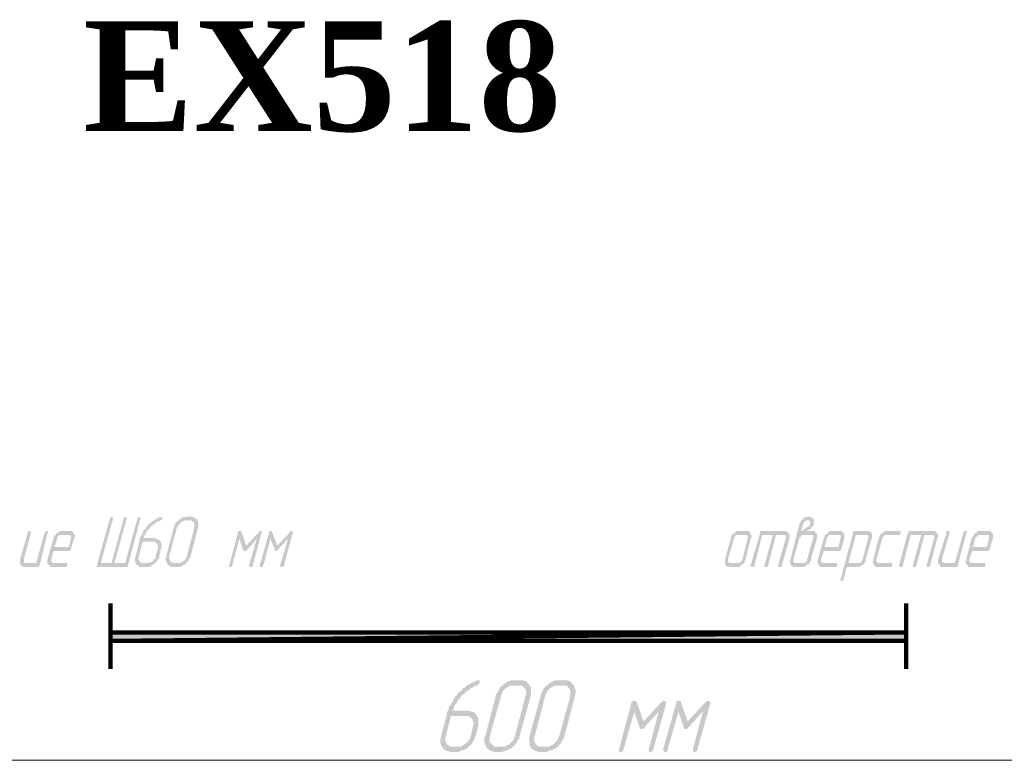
# Model space of a CAD drawing. Header units: metres. Extents: x 705573 to 711566, y 4301675 to 4311183.
# Tile 5 of 256: x 707541 to 707610, y 4301787 to 4301840. Entities that reach past the tile are written whole.
import ezdxf

# ---------------------------------------------------------------- set-up
doc = ezdxf.new("R2010")
doc.units = ezdxf.units.M
doc.header["$LTSCALE"] = 0.5
for name, color, linetype, lineweight in [('H', 7, 'Continuous', 100), ('P', 250, 'Continuous', 100), ('НАДПИСИ', 7, 'Continuous', 35)]:
    doc.layers.add(name, color=color, linetype=linetype, lineweight=lineweight)
doc.styles.add('Times new roman', font='timesbd.ttf', dxfattribs={"height": 3})

msp = doc.modelspace()

# ---------------------------------------------------------------- hatches: boundary and pattern name
at = {"layer": 'H', "linetype": 'ByBlock'}
for color, points in [(0, [(707547.034, 4301801.277), (707546.281, 4301801.277), (707547.141, 4301804.396), (707547.141, 4301804.503), (707547.088, 4301804.557), (707546.98, 4301804.503), (707546.926, 4301804.503), (707546.926, 4301804.396), (707546.012, 4301801.169), (707546.012, 4301801.062), (707546.012, 4301801.008), (707546.066, 4301801.008), (707546.12, 4301801.008), (707548.055, 4301801.008), (707548.109, 4301801.008), (707548.163, 4301801.008), (707548.217, 4301801.062), (707548.217, 4301801.116), (707548.217, 4301801.169), (707549.077, 4301804.396), (707549.077, 4301804.503), (707549.023, 4301804.557), (707548.97, 4301804.503), (707548.916, 4301804.503), (707548.862, 4301804.449), (707548.862, 4301804.396), (707548.002, 4301801.277), (707547.249, 4301801.277), (707548.109, 4301804.396), (707548.109, 4301804.503), (707548.055, 4301804.557), (707548.002, 4301804.503), (707547.948, 4301804.503), (707547.894, 4301804.503), (707547.894, 4301804.396)]), (0, [(707549.238, 4301802.783), (707549.991, 4301802.783), (707550.045, 4301802.783), (707550.099, 4301802.783), (707550.152, 4301802.729), (707550.206, 4301802.675), (707550.26, 4301802.675), (707550.26, 4301802.621), (707550.26, 4301802.567), (707550.314, 4301802.567), (707550.314, 4301802.514), (707550.314, 4301802.46), (707550.314, 4301802.406), (707550.314, 4301802.299), (707550.152, 4301801.761), (707550.152, 4301801.707), (707550.152, 4301801.653), (707550.152, 4301801.6), (707550.099, 4301801.6), (707550.045, 4301801.546), (707549.991, 4301801.438), (707549.937, 4301801.438), (707549.884, 4301801.385), (707549.884, 4301801.331), (707549.83, 4301801.331), (707549.722, 4301801.331), (707549.722, 4301801.277), (707549.669, 4301801.277), (707549.615, 4301801.277), (707549.561, 4301801.277), (707549.292, 4301801.277), (707549.185, 4301801.277), (707549.185, 4301801.331), (707549.131, 4301801.331), (707549.077, 4301801.331), (707549.023, 4301801.331), (707549.023, 4301801.385), (707549.023, 4301801.438), (707548.97, 4301801.492), (707548.97, 4301801.546), (707548.97, 4301801.6), (707548.916, 4301801.6), (707548.916, 4301801.653), (707548.97, 4301801.707), (707548.97, 4301801.761), (707549.238, 4301802.783), (707549.023, 4301802.89), (707548.754, 4301801.761), (707548.701, 4301801.707), (707548.701, 4301801.653), (707548.701, 4301801.6), (707548.701, 4301801.492), (707548.701, 4301801.438), (707548.701, 4301801.385), (707548.754, 4301801.331), (707548.754, 4301801.277), (707548.754, 4301801.223), (707548.808, 4301801.169), (707548.862, 4301801.169), (707548.916, 4301801.116), (707548.916, 4301801.062), (707548.97, 4301801.062), (707549.023, 4301801.008), (707549.131, 4301801.008), (707549.185, 4301801.008), (707549.238, 4301801.008), (707549.453, 4301801.008), (707549.561, 4301801.008), (707549.615, 4301801.008), (707549.722, 4301801.008), (707549.776, 4301801.062), (707549.83, 4301801.062), (707549.884, 4301801.116), (707549.937, 4301801.169), (707549.991, 4301801.169), (707550.045, 4301801.223), (707550.152, 4301801.277), (707550.152, 4301801.331), (707550.206, 4301801.331), (707550.26, 4301801.385), (707550.26, 4301801.438), (707550.314, 4301801.546), (707550.367, 4301801.6), (707550.421, 4301801.653), (707550.421, 4301801.707), (707550.421, 4301801.761), (707550.529, 4301802.299), (707550.583, 4301802.406), (707550.583, 4301802.46), (707550.583, 4301802.514), (707550.583, 4301802.567), (707550.583, 4301802.621), (707550.529, 4301802.675), (707550.529, 4301802.729), (707550.529, 4301802.783), (707550.475, 4301802.836), (707550.421, 4301802.89), (707550.367, 4301802.944), (707550.314, 4301802.944), (707550.26, 4301802.944), (707550.26, 4301802.998), (707550.206, 4301802.998), (707550.152, 4301802.998), (707550.099, 4301803.051), (707549.991, 4301803.051), (707549.292, 4301803.051), (707549.292, 4301803.105), (707549.346, 4301803.105), (707549.346, 4301803.159), (707549.4, 4301803.266), (707549.453, 4301803.32), (707549.453, 4301803.374), (707549.507, 4301803.428), (707549.507, 4301803.481), (707549.561, 4301803.535), (707549.561, 4301803.589), (707549.615, 4301803.643), (707549.669, 4301803.643), (707549.722, 4301803.697), (707549.722, 4301803.75), (707549.776, 4301803.804), (707549.83, 4301803.858), (707549.884, 4301803.912), (707549.991, 4301803.965), (707549.991, 4301804.019), (707550.045, 4301804.019), (707550.099, 4301804.073), (707550.152, 4301804.073), (707550.152, 4301804.127), (707550.26, 4301804.18), (707550.314, 4301804.234), (707550.367, 4301804.234), (707550.421, 4301804.234), (707550.475, 4301804.288), (707550.529, 4301804.288), (707550.583, 4301804.342), (707550.636, 4301804.342), (707550.636, 4301804.396), (707550.636, 4301804.503), (707550.583, 4301804.503), (707550.529, 4301804.557), (707550.529, 4301804.503), (707550.475, 4301804.503), (707550.421, 4301804.503), (707550.367, 4301804.503), (707550.314, 4301804.449), (707550.26, 4301804.449), (707550.206, 4301804.396), (707550.152, 4301804.342), (707550.045, 4301804.342), (707549.991, 4301804.288), (707549.991, 4301804.234), (707549.937, 4301804.234), (707549.884, 4301804.18), (707549.884, 4301804.127), (707549.776, 4301804.127), (707549.722, 4301804.073), (707549.669, 4301804.019), (707549.615, 4301803.965), (707549.561, 4301803.912), (707549.561, 4301803.858), (707549.507, 4301803.804), (707549.453, 4301803.804), (707549.453, 4301803.697), (707549.4, 4301803.643), (707549.346, 4301803.643), (707549.292, 4301803.589), (707549.292, 4301803.535), (707549.292, 4301803.481), (707549.238, 4301803.428), (707549.185, 4301803.374), (707549.185, 4301803.266), (707549.131, 4301803.213), (707549.077, 4301803.105), (707549.077, 4301803.051), (707549.023, 4301802.998), (707549.023, 4301802.944), (707549.023, 4301802.89)]), (0, [(707552.626, 4301801.761), (707553.163, 4301803.804), (707553.163, 4301803.912), (707553.163, 4301803.965), (707553.163, 4301804.073), (707553.163, 4301804.127), (707553.163, 4301804.18), (707553.163, 4301804.234), (707553.11, 4301804.288), (707553.056, 4301804.342), (707553.056, 4301804.396), (707553.002, 4301804.396), (707552.948, 4301804.449), (707552.895, 4301804.503), (707552.841, 4301804.503), (707552.787, 4301804.503), (707552.733, 4301804.557), (707552.68, 4301804.557), (707552.626, 4301804.557), (707552.357, 4301804.557), (707552.303, 4301804.557), (707552.196, 4301804.503), (707552.142, 4301804.503), (707552.088, 4301804.503), (707552.034, 4301804.503), (707551.981, 4301804.449), (707551.927, 4301804.396), (707551.819, 4301804.342), (707551.765, 4301804.288), (707551.712, 4301804.234), (707551.658, 4301804.234), (707551.658, 4301804.18), (707551.604, 4301804.127), (707551.55, 4301804.073), (707551.55, 4301804.019), (707551.497, 4301803.965), (707551.497, 4301803.912), (707551.443, 4301803.804), (707550.905, 4301801.761), (707550.905, 4301801.707), (707550.905, 4301801.653), (707550.851, 4301801.6), (707550.851, 4301801.492), (707550.851, 4301801.438), (707550.905, 4301801.438), (707550.905, 4301801.385), (707550.905, 4301801.331), (707550.959, 4301801.331), (707550.959, 4301801.277), (707550.959, 4301801.223), (707551.013, 4301801.169), (707551.066, 4301801.116), (707551.12, 4301801.116), (707551.12, 4301801.062), (707551.174, 4301801.062), (707551.228, 4301801.008), (707551.282, 4301801.008), (707551.335, 4301801.008), (707551.389, 4301801.008), (707551.443, 4301801.008), (707551.658, 4301801.008), (707551.712, 4301801.008), (707551.819, 4301801.008), (707551.873, 4301801.008), (707551.927, 4301801.008), (707551.981, 4301801.062), (707552.034, 4301801.062), (707552.088, 4301801.116), (707552.088, 4301801.169), (707552.196, 4301801.169), (707552.249, 4301801.223), (707552.303, 4301801.277), (707552.357, 4301801.331), (707552.411, 4301801.385), (707552.464, 4301801.438), (707552.464, 4301801.492), (707552.518, 4301801.546), (707552.518, 4301801.6), (707552.572, 4301801.6), (707552.572, 4301801.653), (707552.626, 4301801.707), (707552.626, 4301801.761), (707552.357, 4301801.761), (707552.357, 4301801.707), (707552.357, 4301801.653), (707552.303, 4301801.6), (707552.249, 4301801.546), (707552.196, 4301801.438), (707552.142, 4301801.438), (707552.088, 4301801.385), (707552.034, 4301801.331), (707551.981, 4301801.331), (707551.927, 4301801.331), (707551.927, 4301801.277), (707551.819, 4301801.277), (707551.765, 4301801.277), (707551.497, 4301801.277), (707551.443, 4301801.277), (707551.389, 4301801.277), (707551.389, 4301801.331), (707551.335, 4301801.331), (707551.282, 4301801.331), (707551.228, 4301801.331), (707551.228, 4301801.385), (707551.228, 4301801.438), (707551.174, 4301801.438), (707551.174, 4301801.492), (707551.12, 4301801.546), (707551.12, 4301801.6), (707551.12, 4301801.653), (707551.12, 4301801.707), (707551.12, 4301801.761), (707551.658, 4301803.804), (707551.712, 4301803.804), (707551.712, 4301803.912), (707551.765, 4301803.912), (707551.819, 4301803.965), (707551.819, 4301804.019), (707551.873, 4301804.073), (707551.927, 4301804.127), (707551.981, 4301804.18), (707552.034, 4301804.234), (707552.088, 4301804.234), (707552.196, 4301804.288), (707552.249, 4301804.288), (707552.303, 4301804.288), (707552.572, 4301804.288), (707552.626, 4301804.288), (707552.68, 4301804.288), (707552.733, 4301804.234), (707552.787, 4301804.234), (707552.841, 4301804.18), (707552.895, 4301804.127), (707552.895, 4301804.073), (707552.895, 4301804.019), (707552.895, 4301803.965), (707552.895, 4301803.912), (707552.895, 4301803.804), (707552.357, 4301801.761)]), (0, [(707595.747, 4301803.535), (707595.909, 4301804.073), (707595.963, 4301804.127), (707595.963, 4301804.234), (707596.016, 4301804.234), (707596.07, 4301804.234), (707596.124, 4301804.288), (707596.178, 4301804.288), (707596.285, 4301804.288), (707596.339, 4301804.288), (707596.339, 4301804.234), (707596.393, 4301804.234), (707596.393, 4301804.18), (707596.393, 4301804.073), (707596.393, 4301804.019), (707596.339, 4301803.912), (707596.285, 4301803.858), (707596.231, 4301803.858), (707596.178, 4301803.804), (707596.124, 4301803.75), (707596.07, 4301803.75), (707596.016, 4301803.697), (707596.016, 4301803.643), (707595.909, 4301803.643), (707595.909, 4301803.589), (707595.855, 4301803.589), (707595.747, 4301803.535), (707596.178, 4301801.546), (707596.178, 4301801.438), (707596.124, 4301801.385), (707596.07, 4301801.331), (707596.016, 4301801.331), (707595.909, 4301801.277), (707595.425, 4301801.277), (707595.371, 4301801.277), (707595.317, 4301801.277), (707595.264, 4301801.331), (707595.21, 4301801.385), (707595.21, 4301801.438), (707595.21, 4301801.546), (707595.64, 4301803.051), (707595.64, 4301803.105), (707595.694, 4301803.105), (707595.747, 4301803.159), (707595.747, 4301803.213), (707595.801, 4301803.266), (707595.855, 4301803.266), (707595.909, 4301803.266), (707595.963, 4301803.266), (707596.446, 4301803.266), (707596.5, 4301803.266), (707596.554, 4301803.266), (707596.608, 4301803.213), (707596.608, 4301803.159), (707596.608, 4301803.105), (707596.608, 4301803.051), (707596.178, 4301801.546), (707595.747, 4301803.535), (707596.178, 4301803.535), (707596.178, 4301803.589), (707596.231, 4301803.589), (707596.285, 4301803.643), (707596.339, 4301803.643), (707596.446, 4301803.697), (707596.446, 4301803.75), (707596.446, 4301803.804), (707596.5, 4301803.804), (707596.554, 4301803.858), (707596.608, 4301803.912), (707596.608, 4301803.965), (707596.608, 4301804.073), (707596.661, 4301804.073), (707596.661, 4301804.18), (707596.661, 4301804.234), (707596.661, 4301804.288), (707596.608, 4301804.342), (707596.608, 4301804.396), (707596.608, 4301804.449), (707596.554, 4301804.449), (707596.5, 4301804.503), (707596.446, 4301804.503), (707596.393, 4301804.503), (707596.339, 4301804.557), (707596.285, 4301804.557), (707596.231, 4301804.557), (707596.178, 4301804.503), (707596.124, 4301804.503), (707596.07, 4301804.503), (707596.016, 4301804.503), (707595.963, 4301804.503), (707595.909, 4301804.449), (707595.909, 4301804.396), (707595.855, 4301804.342), (707595.801, 4301804.342), (707595.747, 4301804.288), (707595.747, 4301804.234), (707595.694, 4301804.18), (707595.694, 4301804.127), (707595.64, 4301804.073), (707594.995, 4301801.546), (707594.941, 4301801.438), (707594.941, 4301801.385), (707594.941, 4301801.331), (707594.995, 4301801.277), (707594.995, 4301801.223), (707594.995, 4301801.169), (707595.048, 4301801.169), (707595.048, 4301801.116), (707595.102, 4301801.062), (707595.156, 4301801.062), (707595.21, 4301801.008), (707595.317, 4301801.008), (707595.371, 4301801.008), (707595.801, 4301801.008), (707595.909, 4301801.008), (707595.963, 4301801.008), (707596.016, 4301801.062), (707596.07, 4301801.062), (707596.124, 4301801.116), (707596.178, 4301801.169), (707596.231, 4301801.169), (707596.339, 4301801.223), (707596.339, 4301801.331), (707596.393, 4301801.385), (707596.446, 4301801.438), (707596.446, 4301801.546), (707596.877, 4301803.051), (707596.877, 4301803.105), (707596.877, 4301803.213), (707596.877, 4301803.266), (707596.877, 4301803.32), (707596.823, 4301803.374), (707596.769, 4301803.428), (707596.715, 4301803.481), (707596.715, 4301803.535), (707596.608, 4301803.535), (707596.554, 4301803.535), (707596.5, 4301803.535), (707596.178, 4301803.535)]), (0, [(707541.98, 4301801.169), (707542.517, 4301803.374), (707542.571, 4301803.481), (707542.517, 4301803.535), (707542.464, 4301803.535), (707542.41, 4301803.535), (707542.356, 4301803.481), (707542.302, 4301803.428), (707542.302, 4301803.374), (707541.711, 4301801.277), (707541.012, 4301801.277), (707540.958, 4301801.277), (707540.904, 4301801.331), (707540.851, 4301801.331), (707540.851, 4301801.385), (707540.851, 4301801.438), (707540.851, 4301801.546), (707541.335, 4301803.374), (707541.335, 4301803.481), (707541.335, 4301803.535), (707541.281, 4301803.535), (707541.173, 4301803.535), (707541.119, 4301803.481), (707541.119, 4301803.428), (707541.119, 4301803.374), (707540.582, 4301801.546), (707540.582, 4301801.438), (707540.582, 4301801.385), (707540.582, 4301801.331), (707540.582, 4301801.277), (707540.582, 4301801.223), (707540.582, 4301801.169), (707540.636, 4301801.169), (707540.636, 4301801.116), (707540.689, 4301801.116), (707540.743, 4301801.062), (707540.743, 4301801.008), (707540.797, 4301801.008), (707540.851, 4301801.008), (707540.958, 4301801.008), (707541.818, 4301801.008), (707541.872, 4301801.008), (707541.926, 4301801.062), (707541.98, 4301801.116)]), (0, [(707543.001, 4301802.406), (707543.216, 4301803.051), (707543.216, 4301803.105), (707543.27, 4301803.159), (707543.324, 4301803.213), (707543.378, 4301803.266), (707543.485, 4301803.266), (707543.969, 4301803.266), (707544.077, 4301803.266), (707544.13, 4301803.266), (707544.13, 4301803.213), (707544.184, 4301803.159), (707544.184, 4301803.105), (707544.184, 4301803.051), (707544.023, 4301802.406), (707543.001, 4301802.406), (707542.948, 4301802.137), (707544.077, 4301802.137), (707544.13, 4301802.191), (707544.184, 4301802.191), (707544.184, 4301802.245), (707544.184, 4301802.299), (707544.399, 4301803.051), (707544.453, 4301803.105), (707544.453, 4301803.213), (707544.453, 4301803.266), (707544.399, 4301803.266), (707544.399, 4301803.32), (707544.399, 4301803.374), (707544.346, 4301803.374), (707544.346, 4301803.428), (707544.346, 4301803.481), (707544.292, 4301803.481), (707544.238, 4301803.535), (707544.184, 4301803.535), (707544.077, 4301803.535), (707543.539, 4301803.535), (707543.485, 4301803.535), (707543.431, 4301803.535), (707543.378, 4301803.535), (707543.324, 4301803.481), (707543.27, 4301803.428), (707543.216, 4301803.428), (707543.216, 4301803.374), (707543.109, 4301803.374), (707543.109, 4301803.32), (707543.109, 4301803.266), (707543.055, 4301803.266), (707543.001, 4301803.213), (707542.948, 4301803.105), (707542.948, 4301803.051), (707542.517, 4301801.546), (707542.517, 4301801.438), (707542.517, 4301801.385), (707542.517, 4301801.331), (707542.517, 4301801.277), (707542.517, 4301801.223), (707542.571, 4301801.169), (707542.625, 4301801.116), (707542.679, 4301801.116), (707542.679, 4301801.062), (707542.679, 4301801.008), (707542.732, 4301801.008), (707542.786, 4301801.008), (707542.84, 4301801.008), (707542.894, 4301801.008), (707543.754, 4301801.008), (707543.862, 4301801.008), (707543.862, 4301801.062), (707543.915, 4301801.116), (707543.915, 4301801.169), (707543.915, 4301801.223), (707543.915, 4301801.277), (707543.862, 4301801.277), (707543.808, 4301801.277), (707542.948, 4301801.277), (707542.84, 4301801.331), (707542.786, 4301801.331), (707542.786, 4301801.385), (707542.786, 4301801.438), (707542.786, 4301801.546), (707542.948, 4301802.137)]), (0, [(707557.035, 4301801.169), (707557.626, 4301803.374), (707557.68, 4301803.481), (707557.626, 4301803.535), (707557.572, 4301803.535), (707557.519, 4301803.535), (707557.465, 4301803.535), (707557.465, 4301803.481), (707556.551, 4301802.514), (707556.228, 4301803.481), (707556.174, 4301803.535), (707556.121, 4301803.535), (707556.067, 4301803.535), (707556.013, 4301803.535), (707555.959, 4301803.481), (707555.959, 4301803.428), (707555.959, 4301803.374), (707555.368, 4301801.169), (707555.314, 4301801.062), (707555.368, 4301801.008), (707555.422, 4301801.008), (707555.475, 4301801.008), (707555.529, 4301801.008), (707555.529, 4301801.062), (707555.583, 4301801.116), (707555.583, 4301801.169), (707556.067, 4301802.998), (707556.336, 4301802.191), (707556.389, 4301802.137), (707556.443, 4301802.137), (707556.497, 4301802.137), (707556.551, 4301802.137), (707556.605, 4301802.191), (707557.304, 4301802.998), (707556.766, 4301801.169), (707556.766, 4301801.062), (707556.82, 4301801.008), (707556.927, 4301801.008), (707556.981, 4301801.008), (707557.035, 4301801.062), (707557.035, 4301801.116)]), (0, [(707559.239, 4301801.169), (707559.831, 4301803.374), (707559.831, 4301803.481), (707559.831, 4301803.535), (707559.777, 4301803.535), (707559.723, 4301803.535), (707559.669, 4301803.535), (707559.669, 4301803.481), (707558.755, 4301802.514), (707558.379, 4301803.481), (707558.379, 4301803.535), (707558.325, 4301803.535), (707558.271, 4301803.535), (707558.218, 4301803.535), (707558.164, 4301803.481), (707558.164, 4301803.428), (707558.164, 4301803.374), (707557.519, 4301801.169), (707557.519, 4301801.062), (707557.519, 4301801.008), (707557.572, 4301801.008), (707557.626, 4301801.008), (707557.68, 4301801.008), (707557.734, 4301801.008), (707557.734, 4301801.062), (707557.734, 4301801.116), (707557.787, 4301801.169), (707558.271, 4301802.998), (707558.594, 4301802.191), (707558.594, 4301802.137), (707558.648, 4301802.137), (707558.701, 4301802.137), (707558.755, 4301802.191), (707559.508, 4301802.998), (707558.97, 4301801.169), (707558.97, 4301801.062), (707558.97, 4301801.008), (707559.024, 4301801.008), (707559.078, 4301801.008), (707559.132, 4301801.008), (707559.185, 4301801.008), (707559.185, 4301801.062), (707559.239, 4301801.116)]), (0, [(707591.822, 4301801.546), (707592.199, 4301803.051), (707592.253, 4301803.105), (707592.253, 4301803.213), (707592.253, 4301803.266), (707592.199, 4301803.266), (707592.199, 4301803.32), (707592.199, 4301803.374), (707592.145, 4301803.374), (707592.145, 4301803.428), (707592.145, 4301803.481), (707592.091, 4301803.481), (707592.037, 4301803.535), (707591.984, 4301803.535), (707591.876, 4301803.535), (707591.392, 4301803.535), (707591.338, 4301803.535), (707591.285, 4301803.535), (707591.231, 4301803.535), (707591.177, 4301803.535), (707591.123, 4301803.481), (707591.07, 4301803.428), (707591.016, 4301803.374), (707590.962, 4301803.374), (707590.908, 4301803.32), (707590.908, 4301803.266), (707590.855, 4301803.266), (707590.801, 4301803.213), (707590.801, 4301803.105), (707590.801, 4301803.051), (707590.371, 4301801.546), (707590.371, 4301801.438), (707590.371, 4301801.385), (707590.371, 4301801.331), (707590.371, 4301801.277), (707590.371, 4301801.223), (707590.371, 4301801.169), (707590.424, 4301801.116), (707590.478, 4301801.116), (707590.478, 4301801.062), (707590.532, 4301801.008), (707590.64, 4301801.008), (707590.693, 4301801.008), (707591.177, 4301801.008), (707591.231, 4301801.008), (707591.285, 4301801.008), (707591.338, 4301801.008), (707591.392, 4301801.008), (707591.446, 4301801.062), (707591.5, 4301801.116), (707591.554, 4301801.116), (707591.607, 4301801.169), (707591.661, 4301801.223), (707591.715, 4301801.277), (707591.769, 4301801.331), (707591.769, 4301801.385), (707591.769, 4301801.438), (707591.822, 4301801.546), (707591.607, 4301801.546), (707591.554, 4301801.438), (707591.5, 4301801.438), (707591.5, 4301801.385), (707591.446, 4301801.331), (707591.392, 4301801.331), (707591.338, 4301801.277), (707591.231, 4301801.277), (707590.801, 4301801.277), (707590.747, 4301801.277), (707590.64, 4301801.331), (707590.586, 4301801.385), (707590.586, 4301801.438), (707590.586, 4301801.546), (707591.016, 4301803.051), (707591.016, 4301803.105), (707591.07, 4301803.105), (707591.07, 4301803.159), (707591.123, 4301803.213), (707591.177, 4301803.266), (707591.285, 4301803.266), (707591.338, 4301803.266), (707591.769, 4301803.266), (707591.876, 4301803.266), (707591.93, 4301803.266), (707591.93, 4301803.213), (707591.984, 4301803.159), (707591.984, 4301803.105), (707591.984, 4301803.051), (707591.607, 4301801.546)]), (0, [(707593.758, 4301803.266), (707593.167, 4301801.169), (707593.167, 4301801.062), (707593.167, 4301801.008), (707593.22, 4301801.008), (707593.274, 4301801.008), (707593.328, 4301801.008), (707593.382, 4301801.008), (707593.435, 4301801.062), (707593.435, 4301801.169), (707593.973, 4301803.266), (707594.511, 4301803.266), (707594.565, 4301803.266), (707594.618, 4301803.266), (707594.672, 4301803.213), (707594.672, 4301803.159), (707594.672, 4301803.105), (707594.672, 4301803.051), (707594.134, 4301801.169), (707594.134, 4301801.062), (707594.134, 4301801.008), (707594.188, 4301801.008), (707594.242, 4301801.008), (707594.296, 4301801.008), (707594.349, 4301801.008), (707594.403, 4301801.062), (707594.403, 4301801.116), (707594.403, 4301801.169), (707594.941, 4301803.051), (707594.941, 4301803.105), (707594.941, 4301803.213), (707594.941, 4301803.266), (707594.887, 4301803.32), (707594.887, 4301803.374), (707594.833, 4301803.374), (707594.833, 4301803.428), (707594.78, 4301803.481), (707594.726, 4301803.535), (707594.672, 4301803.535), (707594.618, 4301803.535), (707594.511, 4301803.535), (707593.005, 4301803.535), (707592.898, 4301803.535), (707592.844, 4301803.535), (707592.844, 4301803.481), (707592.844, 4301803.428), (707592.844, 4301803.374), (707592.199, 4301801.169), (707592.199, 4301801.062), (707592.199, 4301801.008), (707592.253, 4301801.008), (707592.306, 4301801.008), (707592.36, 4301801.008), (707592.414, 4301801.062), (707592.468, 4301801.116), (707592.468, 4301801.169), (707593.005, 4301803.266)]), (0, [(707597.414, 4301802.406), (707597.576, 4301803.051), (707597.576, 4301803.105), (707597.629, 4301803.105), (707597.683, 4301803.159), (707597.683, 4301803.213), (707597.737, 4301803.266), (707597.791, 4301803.266), (707597.844, 4301803.266), (707597.898, 4301803.266), (707598.382, 4301803.266), (707598.436, 4301803.266), (707598.49, 4301803.266), (707598.543, 4301803.266), (707598.543, 4301803.213), (707598.543, 4301803.159), (707598.543, 4301803.105), (707598.543, 4301803.051), (707598.382, 4301802.406), (707597.414, 4301802.406), (707597.36, 4301802.137), (707598.436, 4301802.137), (707598.49, 4301802.137), (707598.543, 4301802.191), (707598.597, 4301802.245), (707598.597, 4301802.299), (707598.812, 4301803.051), (707598.812, 4301803.105), (707598.812, 4301803.213), (707598.812, 4301803.266), (707598.812, 4301803.32), (707598.812, 4301803.374), (707598.758, 4301803.374), (707598.705, 4301803.428), (707598.705, 4301803.481), (707598.651, 4301803.481), (707598.651, 4301803.535), (707598.597, 4301803.535), (707598.543, 4301803.535), (707598.436, 4301803.535), (707597.952, 4301803.535), (707597.898, 4301803.535), (707597.844, 4301803.535), (707597.737, 4301803.535), (707597.683, 4301803.481), (707597.683, 4301803.428), (707597.629, 4301803.428), (707597.576, 4301803.374), (707597.522, 4301803.32), (707597.468, 4301803.266), (707597.414, 4301803.266), (707597.414, 4301803.213), (707597.414, 4301803.105), (707597.36, 4301803.105), (707597.36, 4301803.051), (707596.93, 4301801.546), (707596.93, 4301801.438), (707596.93, 4301801.385), (707596.93, 4301801.331), (707596.93, 4301801.277), (707596.93, 4301801.223), (707596.984, 4301801.169), (707596.984, 4301801.116), (707597.038, 4301801.116), (707597.038, 4301801.062), (707597.092, 4301801.008), (707597.145, 4301801.008), (707597.199, 4301801.008), (707597.253, 4301801.008), (707597.307, 4301801.008), (707598.113, 4301801.008), (707598.167, 4301801.008), (707598.275, 4301801.008), (707598.275, 4301801.062), (707598.275, 4301801.116), (707598.275, 4301801.169), (707598.275, 4301801.223), (707598.275, 4301801.277), (707598.221, 4301801.277), (707597.36, 4301801.277), (707597.307, 4301801.277), (707597.307, 4301801.331), (707597.253, 4301801.331), (707597.199, 4301801.331), (707597.145, 4301801.385), (707597.145, 4301801.438), (707597.145, 4301801.546), (707597.36, 4301802.137)]), (0, [(707599.081, 4301801.277), (707599.619, 4301803.266), (707600.318, 4301803.266), (707600.371, 4301803.266), (707600.425, 4301803.266), (707600.479, 4301803.266), (707600.479, 4301803.213), (707600.479, 4301803.159), (707600.533, 4301803.105), (707600.479, 4301803.051), (707600.103, 4301801.546), (707600.049, 4301801.438), (707600.049, 4301801.385), (707599.995, 4301801.331), (707599.941, 4301801.331), (707599.888, 4301801.277), (707599.834, 4301801.277), (707599.78, 4301801.277), (707599.081, 4301801.277), (707598.973, 4301801.008), (707599.726, 4301801.008), (707599.78, 4301801.008), (707599.834, 4301801.008), (707599.888, 4301801.008), (707599.888, 4301801.062), (707599.995, 4301801.062), (707600.049, 4301801.116), (707600.049, 4301801.169), (707600.103, 4301801.169), (707600.156, 4301801.169), (707600.21, 4301801.223), (707600.21, 4301801.331), (707600.264, 4301801.331), (707600.318, 4301801.385), (707600.318, 4301801.438), (707600.318, 4301801.546), (707600.748, 4301803.051), (707600.748, 4301803.105), (707600.748, 4301803.213), (707600.748, 4301803.266), (707600.748, 4301803.32), (707600.748, 4301803.374), (707600.694, 4301803.428), (707600.64, 4301803.481), (707600.587, 4301803.481), (707600.587, 4301803.535), (707600.533, 4301803.535), (707600.479, 4301803.535), (707600.425, 4301803.535), (707599.565, 4301803.535), (707599.511, 4301803.535), (707599.457, 4301803.535), (707599.404, 4301803.481), (707599.404, 4301803.428), (707599.404, 4301803.374), (707598.543, 4301800.148), (707598.543, 4301800.04), (707598.597, 4301799.987), (707598.651, 4301800.04), (707598.705, 4301800.04), (707598.758, 4301800.094), (707598.758, 4301800.148), (707598.973, 4301801.008)]), (0, [(707602.038, 4301801.008), (707602.092, 4301801.008), (707602.146, 4301801.008), (707602.146, 4301801.062), (707602.2, 4301801.116), (707602.2, 4301801.169), (707602.2, 4301801.223), (707602.146, 4301801.277), (707601.286, 4301801.277), (707601.178, 4301801.277), (707601.178, 4301801.331), (707601.124, 4301801.331), (707601.07, 4301801.385), (707601.07, 4301801.438), (707601.07, 4301801.546), (707601.501, 4301803.051), (707601.501, 4301803.105), (707601.554, 4301803.105), (707601.554, 4301803.159), (707601.608, 4301803.213), (707601.662, 4301803.266), (707601.716, 4301803.266), (707601.823, 4301803.266), (707602.683, 4301803.266), (707602.737, 4301803.32), (707602.791, 4301803.374), (707602.791, 4301803.481), (707602.791, 4301803.535), (707602.737, 4301803.535), (707602.683, 4301803.535), (707601.823, 4301803.535), (707601.769, 4301803.535), (707601.716, 4301803.535), (707601.662, 4301803.535), (707601.608, 4301803.481), (707601.554, 4301803.428), (707601.501, 4301803.428), (707601.447, 4301803.374), (707601.393, 4301803.32), (707601.339, 4301803.266), (707601.286, 4301803.213), (707601.286, 4301803.105), (707601.232, 4301803.051), (707600.855, 4301801.546), (707600.855, 4301801.438), (707600.802, 4301801.438), (707600.802, 4301801.385), (707600.802, 4301801.331), (707600.855, 4301801.277), (707600.855, 4301801.223), (707600.855, 4301801.169), (707600.909, 4301801.116), (707600.963, 4301801.062), (707601.017, 4301801.008), (707601.07, 4301801.008), (707601.178, 4301801.008)]), (0, [(707604.243, 4301803.266), (707603.651, 4301801.169), (707603.651, 4301801.062), (707603.651, 4301801.008), (707603.705, 4301801.008), (707603.759, 4301801.008), (707603.866, 4301801.008), (707603.866, 4301801.062), (707603.92, 4301801.169), (707604.458, 4301803.266), (707604.995, 4301803.266), (707605.049, 4301803.266), (707605.103, 4301803.266), (707605.103, 4301803.213), (707605.157, 4301803.159), (707605.157, 4301803.105), (707605.157, 4301803.051), (707604.619, 4301801.169), (707604.619, 4301801.062), (707604.619, 4301801.008), (707604.673, 4301801.008), (707604.727, 4301801.008), (707604.78, 4301801.008), (707604.834, 4301801.008), (707604.834, 4301801.062), (707604.888, 4301801.116), (707604.888, 4301801.169), (707605.372, 4301803.051), (707605.426, 4301803.105), (707605.426, 4301803.213), (707605.426, 4301803.266), (707605.372, 4301803.32), (707605.372, 4301803.374), (707605.318, 4301803.374), (707605.318, 4301803.428), (707605.318, 4301803.481), (707605.264, 4301803.481), (707605.211, 4301803.535), (707605.157, 4301803.535), (707605.103, 4301803.535), (707605.049, 4301803.535), (707603.436, 4301803.535), (707603.382, 4301803.535), (707603.329, 4301803.481), (707603.329, 4301803.428), (707603.275, 4301803.374), (707602.683, 4301801.169), (707602.683, 4301801.062), (707602.683, 4301801.008), (707602.737, 4301801.008), (707602.791, 4301801.008), (707602.845, 4301801.008), (707602.899, 4301801.062), (707602.952, 4301801.116), (707602.952, 4301801.169), (707603.49, 4301803.266)]), (0, [(707606.824, 4301801.169), (707607.415, 4301803.374), (707607.469, 4301803.481), (707607.415, 4301803.535), (707607.361, 4301803.535), (707607.307, 4301803.535), (707607.254, 4301803.535), (707607.254, 4301803.481), (707607.2, 4301803.428), (707607.2, 4301803.374), (707606.609, 4301801.277), (707605.856, 4301801.277), (707605.802, 4301801.331), (707605.748, 4301801.331), (707605.694, 4301801.331), (707605.694, 4301801.385), (707605.694, 4301801.438), (707605.694, 4301801.546), (707606.232, 4301803.374), (707606.232, 4301803.481), (707606.232, 4301803.535), (707606.178, 4301803.535), (707606.125, 4301803.535), (707606.071, 4301803.535), (707606.017, 4301803.535), (707606.017, 4301803.481), (707606.017, 4301803.428), (707606.017, 4301803.374), (707605.426, 4301801.546), (707605.426, 4301801.438), (707605.426, 4301801.385), (707605.426, 4301801.331), (707605.426, 4301801.277), (707605.479, 4301801.223), (707605.479, 4301801.169), (707605.533, 4301801.169), (707605.533, 4301801.116), (707605.587, 4301801.116), (707605.587, 4301801.062), (707605.641, 4301801.008), (707605.694, 4301801.008), (707605.748, 4301801.008), (707605.802, 4301801.008), (707606.662, 4301801.008), (707606.716, 4301801.008), (707606.77, 4301801.008), (707606.824, 4301801.062), (707606.824, 4301801.116)]), (0, [(707607.899, 4301802.406), (707608.06, 4301803.051), (707608.06, 4301803.105), (707608.114, 4301803.105), (707608.168, 4301803.159), (707608.222, 4301803.213), (707608.222, 4301803.266), (707608.275, 4301803.266), (707608.329, 4301803.266), (707608.383, 4301803.266), (707608.867, 4301803.266), (707608.921, 4301803.266), (707608.974, 4301803.266), (707609.028, 4301803.266), (707609.028, 4301803.213), (707609.028, 4301803.159), (707609.028, 4301803.105), (707609.028, 4301803.051), (707608.867, 4301802.406), (707607.899, 4301802.406), (707607.845, 4301802.137), (707608.921, 4301802.137), (707608.974, 4301802.137), (707609.028, 4301802.191), (707609.082, 4301802.245), (707609.082, 4301802.299), (707609.297, 4301803.051), (707609.297, 4301803.105), (707609.297, 4301803.213), (707609.297, 4301803.266), (707609.297, 4301803.32), (707609.243, 4301803.374), (707609.189, 4301803.428), (707609.189, 4301803.481), (707609.136, 4301803.535), (707609.082, 4301803.535), (707609.028, 4301803.535), (707608.974, 4301803.535), (707608.921, 4301803.535), (707608.437, 4301803.535), (707608.383, 4301803.535), (707608.329, 4301803.535), (707608.275, 4301803.535), (707608.222, 4301803.535), (707608.222, 4301803.481), (707608.168, 4301803.428), (707608.06, 4301803.428), (707608.06, 4301803.374), (707608.006, 4301803.374), (707607.953, 4301803.32), (707607.953, 4301803.266), (707607.899, 4301803.213), (707607.845, 4301803.105), (707607.791, 4301803.051), (707607.415, 4301801.546), (707607.415, 4301801.438), (707607.361, 4301801.438), (707607.361, 4301801.385), (707607.361, 4301801.331), (707607.415, 4301801.277), (707607.415, 4301801.223), (707607.415, 4301801.169), (707607.469, 4301801.169), (707607.523, 4301801.116), (707607.523, 4301801.062), (707607.576, 4301801.008), (707607.63, 4301801.008), (707607.738, 4301801.008), (707607.791, 4301801.008), (707608.598, 4301801.008), (707608.652, 4301801.008), (707608.705, 4301801.008), (707608.759, 4301801.062), (707608.759, 4301801.116), (707608.759, 4301801.169), (707608.759, 4301801.223), (707608.759, 4301801.277), (707608.705, 4301801.277), (707607.845, 4301801.277), (707607.791, 4301801.277), (707607.738, 4301801.331), (707607.684, 4301801.331), (707607.63, 4301801.385), (707607.63, 4301801.438), (707607.63, 4301801.546), (707607.845, 4301802.137)]), (5, [(707546.98, 4301795.793), (707603.167, 4301796.384), (707546.98, 4301796.384), (707546.98, 4301795.793), (707603.167, 4301796.384), (707603.167, 4301795.793)])]:
    msp.add_hatch(color=color, dxfattribs=at).paths.add_polyline_path(points)
at = {"layer": 'H', "linetype": 'ByBlock', "lineweight": 9}
for points in [[(707571.014, 4301790.47), (707572.09, 4301790.47), (707572.143, 4301790.47), (707572.251, 4301790.47), (707572.358, 4301790.416), (707572.412, 4301790.362), (707572.466, 4301790.308), (707572.52, 4301790.255), (707572.574, 4301790.147), (707572.574, 4301790.093), (707572.627, 4301790.04), (707572.627, 4301789.986), (707572.627, 4301789.932), (707572.574, 4301789.824), (707572.574, 4301789.771), (707572.412, 4301789.018), (707572.358, 4301788.964), (707572.358, 4301788.857), (707572.305, 4301788.803), (707572.251, 4301788.749), (707572.251, 4301788.695), (707572.143, 4301788.642), (707572.143, 4301788.588), (707572.036, 4301788.534), (707571.982, 4301788.48), (707571.928, 4301788.427), (707571.821, 4301788.427), (707571.821, 4301788.373), (707571.713, 4301788.319), (707571.66, 4301788.319), (707571.552, 4301788.319), (707571.498, 4301788.319), (707571.176, 4301788.319), (707571.068, 4301788.319), (707571.014, 4301788.319), (707570.961, 4301788.319), (707570.907, 4301788.373), (707570.853, 4301788.427), (707570.799, 4301788.427), (707570.745, 4301788.48), (707570.745, 4301788.534), (707570.692, 4301788.588), (707570.638, 4301788.642), (707570.638, 4301788.695), (707570.638, 4301788.749), (707570.584, 4301788.857), (707570.638, 4301788.964), (707570.638, 4301789.018), (707571.014, 4301790.47), (707570.745, 4301790.685), (707570.315, 4301789.018), (707570.315, 4301788.964), (707570.262, 4301788.857), (707570.262, 4301788.803), (707570.262, 4301788.749), (707570.262, 4301788.695), (707570.262, 4301788.588), (707570.315, 4301788.48), (707570.315, 4301788.427), (707570.315, 4301788.373), (707570.369, 4301788.319), (707570.423, 4301788.265), (707570.477, 4301788.211), (707570.477, 4301788.158), (707570.53, 4301788.158), (707570.584, 4301788.104), (707570.584, 4301788.05), (707570.692, 4301788.05), (707570.745, 4301787.996), (707570.799, 4301787.996), (707570.853, 4301787.996), (707570.907, 4301787.943), (707571.014, 4301787.943), (707571.444, 4301787.943), (707571.552, 4301787.943), (707571.606, 4301787.996), (707571.713, 4301787.996), (707571.767, 4301788.05), (707571.821, 4301788.05), (707571.875, 4301788.05), (707571.982, 4301788.104), (707572.036, 4301788.158), (707572.09, 4301788.158), (707572.143, 4301788.211), (707572.251, 4301788.265), (707572.251, 4301788.319), (707572.358, 4301788.373), (707572.412, 4301788.427), (707572.466, 4301788.48), (707572.52, 4301788.588), (707572.574, 4301788.695), (707572.627, 4301788.749), (707572.681, 4301788.803), (707572.681, 4301788.857), (707572.681, 4301788.964), (707572.735, 4301789.018), (707572.95, 4301789.771), (707572.95, 4301789.824), (707572.95, 4301789.932), (707572.95, 4301789.986), (707572.95, 4301790.04), (707572.95, 4301790.093), (707572.95, 4301790.201), (707572.95, 4301790.255), (707572.95, 4301790.308), (707572.95, 4301790.362), (707572.896, 4301790.416), (707572.842, 4301790.47), (707572.842, 4301790.523), (707572.789, 4301790.577), (707572.735, 4301790.631), (707572.681, 4301790.685), (707572.627, 4301790.739), (707572.52, 4301790.792), (707572.412, 4301790.792), (707572.305, 4301790.846), (707572.251, 4301790.846), (707572.197, 4301790.846), (707571.176, 4301790.846), (707571.176, 4301790.954), (707571.229, 4301791.061), (707571.229, 4301791.115), (707571.283, 4301791.222), (707571.283, 4301791.276), (707571.337, 4301791.33), (707571.391, 4301791.33), (707571.444, 4301791.438), (707571.444, 4301791.491), (707571.498, 4301791.545), (707571.552, 4301791.653), (707571.606, 4301791.653), (707571.66, 4301791.76), (707571.713, 4301791.814), (707571.767, 4301791.921), (707571.821, 4301791.921), (707571.875, 4301792.029), (707571.982, 4301792.029), (707571.982, 4301792.137), (707572.09, 4301792.19), (707572.143, 4301792.19), (707572.197, 4301792.298), (707572.251, 4301792.298), (707572.305, 4301792.352), (707572.412, 4301792.405), (707572.466, 4301792.459), (707572.52, 4301792.459), (707572.574, 4301792.513), (707572.681, 4301792.567), (707572.735, 4301792.62), (707572.789, 4301792.62), (707572.896, 4301792.62), (707572.896, 4301792.674), (707572.95, 4301792.728), (707573.004, 4301792.728), (707573.057, 4301792.835), (707573.057, 4301792.889), (707573.057, 4301792.943), (707573.004, 4301792.997), (707572.95, 4301792.997), (707572.842, 4301792.997), (707572.789, 4301792.997), (707572.735, 4301792.943), (707572.681, 4301792.889), (707572.574, 4301792.889), (707572.52, 4301792.835), (707572.412, 4301792.782), (707572.358, 4301792.728), (707572.305, 4301792.728), (707572.251, 4301792.674), (707572.143, 4301792.62), (707572.036, 4301792.567), (707571.982, 4301792.459), (707571.928, 4301792.459), (707571.821, 4301792.405), (707571.821, 4301792.298), (707571.713, 4301792.298), (707571.713, 4301792.244), (707571.606, 4301792.19), (707571.552, 4301792.137), (707571.498, 4301792.029), (707571.444, 4301792.029), (707571.444, 4301791.921), (707571.391, 4301791.921), (707571.283, 4301791.814), (707571.283, 4301791.76), (707571.229, 4301791.706), (707571.176, 4301791.653), (707571.176, 4301791.545), (707571.122, 4301791.491), (707571.068, 4301791.438), (707571.014, 4301791.33), (707571.014, 4301791.276), (707570.961, 4301791.222), (707570.907, 4301791.169), (707570.853, 4301791.061), (707570.853, 4301791.007), (707570.853, 4301790.954), (707570.799, 4301790.846), (707570.745, 4301790.792), (707570.745, 4301790.739), (707570.745, 4301790.685)], [(707575.853, 4301789.018), (707576.66, 4301791.921), (707576.66, 4301792.029), (707576.66, 4301792.137), (707576.66, 4301792.19), (707576.66, 4301792.298), (707576.66, 4301792.405), (707576.66, 4301792.459), (707576.66, 4301792.513), (707576.606, 4301792.62), (707576.552, 4301792.62), (707576.552, 4301792.674), (707576.499, 4301792.728), (707576.445, 4301792.782), (707576.391, 4301792.835), (707576.391, 4301792.889), (707576.337, 4301792.889), (707576.284, 4301792.943), (707576.23, 4301792.943), (707576.122, 4301792.997), (707576.015, 4301792.997), (707575.961, 4301792.997), (707575.853, 4301792.997), (707575.531, 4301792.997), (707575.423, 4301792.997), (707575.316, 4301792.997), (707575.262, 4301792.997), (707575.154, 4301792.943), (707575.101, 4301792.943), (707575.047, 4301792.889), (707574.993, 4301792.889), (707574.886, 4301792.835), (707574.832, 4301792.782), (707574.778, 4301792.728), (707574.724, 4301792.674), (707574.617, 4301792.62), (707574.509, 4301792.513), (707574.455, 4301792.459), (707574.455, 4301792.405), (707574.402, 4301792.298), (707574.348, 4301792.298), (707574.348, 4301792.19), (707574.294, 4301792.137), (707574.24, 4301792.029), (707574.187, 4301791.975), (707574.187, 4301791.921), (707573.434, 4301789.018), (707573.38, 4301788.964), (707573.38, 4301788.857), (707573.38, 4301788.803), (707573.38, 4301788.749), (707573.38, 4301788.695), (707573.38, 4301788.588), (707573.434, 4301788.48), (707573.434, 4301788.427), (707573.488, 4301788.373), (707573.488, 4301788.319), (707573.541, 4301788.265), (707573.541, 4301788.211), (707573.649, 4301788.158), (707573.703, 4301788.104), (707573.756, 4301788.05), (707573.81, 4301788.05), (707573.864, 4301787.996), (707573.918, 4301787.996), (707573.972, 4301787.996), (707574.079, 4301787.943), (707574.133, 4301787.943), (707574.187, 4301787.943), (707574.509, 4301787.943), (707574.617, 4301787.943), (707574.67, 4301787.943), (707574.724, 4301787.996), (707574.832, 4301787.996), (707574.886, 4301788.05), (707574.939, 4301788.05), (707575.047, 4301788.05), (707575.101, 4301788.104), (707575.154, 4301788.158), (707575.208, 4301788.158), (707575.316, 4301788.211), (707575.369, 4301788.265), (707575.423, 4301788.319), (707575.477, 4301788.373), (707575.531, 4301788.427), (707575.585, 4301788.48), (707575.638, 4301788.588), (707575.692, 4301788.588), (707575.692, 4301788.695), (707575.746, 4301788.749), (707575.8, 4301788.857), (707575.853, 4301788.857), (707575.853, 4301788.964), (707575.853, 4301789.018), (707575.531, 4301789.018), (707575.477, 4301788.964), (707575.477, 4301788.857), (707575.423, 4301788.803), (707575.423, 4301788.749), (707575.316, 4301788.695), (707575.316, 4301788.642), (707575.262, 4301788.588), (707575.154, 4301788.534), (707575.154, 4301788.48), (707575.047, 4301788.427), (707574.993, 4301788.427), (707574.886, 4301788.373), (707574.886, 4301788.319), (707574.778, 4301788.319), (707574.724, 4301788.319), (707574.617, 4301788.319), (707574.294, 4301788.319), (707574.187, 4301788.319), (707574.133, 4301788.319), (707574.079, 4301788.319), (707574.025, 4301788.373), (707573.972, 4301788.427), (707573.918, 4301788.427), (707573.918, 4301788.48), (707573.864, 4301788.534), (707573.81, 4301788.588), (707573.756, 4301788.642), (707573.756, 4301788.695), (707573.756, 4301788.749), (707573.756, 4301788.857), (707573.756, 4301788.964), (707573.756, 4301789.018), (707574.563, 4301791.921), (707574.617, 4301792.029), (707574.617, 4301792.137), (707574.67, 4301792.19), (707574.724, 4301792.298), (707574.778, 4301792.298), (707574.832, 4301792.405), (707574.886, 4301792.459), (707574.939, 4301792.459), (707575.047, 4301792.513), (707575.101, 4301792.567), (707575.154, 4301792.62), (707575.208, 4301792.62), (707575.316, 4301792.62), (707575.369, 4301792.62), (707575.423, 4301792.62), (707575.8, 4301792.62), (707575.853, 4301792.62), (707575.907, 4301792.62), (707576.015, 4301792.62), (707576.068, 4301792.62), (707576.122, 4301792.567), (707576.122, 4301792.513), (707576.176, 4301792.459), (707576.23, 4301792.459), (707576.284, 4301792.352), (707576.284, 4301792.298), (707576.284, 4301792.244), (707576.337, 4301792.19), (707576.337, 4301792.137), (707576.337, 4301792.029), (707576.284, 4301791.975), (707576.284, 4301791.921), (707575.531, 4301789.018)], [(707579.026, 4301789.018), (707579.778, 4301791.921), (707579.778, 4301792.029), (707579.832, 4301792.029), (707579.832, 4301792.137), (707579.832, 4301792.19), (707579.832, 4301792.298), (707579.778, 4301792.405), (707579.778, 4301792.459), (707579.725, 4301792.513), (707579.725, 4301792.62), (707579.671, 4301792.674), (707579.617, 4301792.728), (707579.563, 4301792.782), (707579.563, 4301792.835), (707579.51, 4301792.889), (707579.456, 4301792.889), (707579.402, 4301792.943), (707579.348, 4301792.943), (707579.295, 4301792.997), (707579.187, 4301792.997), (707579.079, 4301792.997), (707579.026, 4301792.997), (707578.649, 4301792.997), (707578.596, 4301792.997), (707578.488, 4301792.997), (707578.38, 4301792.997), (707578.327, 4301792.943), (707578.219, 4301792.943), (707578.165, 4301792.889), (707578.112, 4301792.889), (707578.058, 4301792.835), (707577.95, 4301792.782), (707577.897, 4301792.728), (707577.843, 4301792.674), (707577.789, 4301792.62), (707577.735, 4301792.62), (707577.628, 4301792.513), (707577.628, 4301792.459), (707577.574, 4301792.405), (707577.52, 4301792.298), (707577.466, 4301792.298), (707577.466, 4301792.19), (707577.413, 4301792.137), (707577.359, 4301792.029), (707577.359, 4301791.975), (707577.359, 4301791.921), (707576.552, 4301789.018), (707576.552, 4301788.964), (707576.552, 4301788.857), (707576.552, 4301788.803), (707576.552, 4301788.749), (707576.552, 4301788.695), (707576.552, 4301788.588), (707576.552, 4301788.48), (707576.552, 4301788.427), (707576.606, 4301788.373), (707576.606, 4301788.319), (707576.66, 4301788.265), (707576.66, 4301788.211), (707576.714, 4301788.158), (707576.821, 4301788.158), (707576.821, 4301788.104), (707576.875, 4301788.05), (707576.929, 4301788.05), (707576.983, 4301787.996), (707577.036, 4301787.996), (707577.09, 4301787.996), (707577.198, 4301787.943), (707577.251, 4301787.943), (707577.305, 4301787.943), (707577.628, 4301787.943), (707577.735, 4301787.943), (707577.789, 4301787.943), (707577.897, 4301787.996), (707577.95, 4301787.996), (707578.004, 4301788.05), (707578.058, 4301788.05), (707578.165, 4301788.05), (707578.219, 4301788.104), (707578.273, 4301788.158), (707578.327, 4301788.158), (707578.434, 4301788.211), (707578.488, 4301788.265), (707578.542, 4301788.319), (707578.596, 4301788.373), (707578.649, 4301788.427), (707578.757, 4301788.48), (707578.757, 4301788.588), (707578.811, 4301788.588), (707578.864, 4301788.695), (707578.918, 4301788.749), (707578.918, 4301788.857), (707578.972, 4301788.857), (707578.972, 4301788.964), (707579.026, 4301789.018), (707578.649, 4301789.018), (707578.596, 4301788.964), (707578.596, 4301788.857), (707578.542, 4301788.803), (707578.488, 4301788.749), (707578.488, 4301788.695), (707578.434, 4301788.642), (707578.38, 4301788.588), (707578.327, 4301788.534), (707578.219, 4301788.48), (707578.219, 4301788.427), (707578.112, 4301788.427), (707578.058, 4301788.373), (707577.95, 4301788.319), (707577.843, 4301788.319), (707577.789, 4301788.319), (707577.413, 4301788.319), (707577.359, 4301788.319), (707577.251, 4301788.319), (707577.144, 4301788.373), (707577.09, 4301788.427), (707576.983, 4301788.48), (707576.983, 4301788.534), (707576.983, 4301788.588), (707576.929, 4301788.642), (707576.929, 4301788.695), (707576.875, 4301788.749), (707576.875, 4301788.857), (707576.875, 4301788.964), (707576.929, 4301789.018), (707577.681, 4301791.921), (707577.681, 4301792.029), (707577.735, 4301792.029), (707577.789, 4301792.137), (707577.789, 4301792.19), (707577.843, 4301792.298), (707577.95, 4301792.298), (707577.95, 4301792.405), (707578.058, 4301792.459), (707578.165, 4301792.513), (707578.219, 4301792.567), (707578.273, 4301792.62), (707578.327, 4301792.62), (707578.434, 4301792.62), (707578.488, 4301792.62), (707578.596, 4301792.62), (707578.918, 4301792.62), (707579.026, 4301792.62), (707579.133, 4301792.62), (707579.187, 4301792.62), (707579.241, 4301792.567), (707579.295, 4301792.513), (707579.295, 4301792.459), (707579.348, 4301792.459), (707579.402, 4301792.352), (707579.456, 4301792.298), (707579.456, 4301792.244), (707579.456, 4301792.19), (707579.456, 4301792.137), (707579.456, 4301792.029), (707579.456, 4301791.975), (707579.456, 4301791.921), (707578.649, 4301789.018)], [(707585.316, 4301788.158), (707586.231, 4301791.384), (707586.231, 4301791.491), (707586.177, 4301791.491), (707586.123, 4301791.545), (707586.069, 4301791.545), (707586.015, 4301791.545), (707585.962, 4301791.491), (707585.908, 4301791.491), (707584.618, 4301790.093), (707584.134, 4301791.491), (707584.08, 4301791.545), (707584.026, 4301791.545), (707583.919, 4301791.545), (707583.865, 4301791.545), (707583.811, 4301791.491), (707583.757, 4301791.438), (707583.757, 4301791.384), (707582.897, 4301788.158), (707582.897, 4301788.05), (707582.897, 4301787.996), (707582.951, 4301787.943), (707583.004, 4301787.943), (707583.058, 4301787.943), (707583.166, 4301787.996), (707583.166, 4301788.05), (707583.22, 4301788.104), (707583.22, 4301788.158), (707583.972, 4301790.792), (707584.349, 4301789.663), (707584.402, 4301789.556), (707584.51, 4301789.556), (707584.564, 4301789.556), (707584.618, 4301789.609), (707584.671, 4301789.663), (707585.693, 4301790.792), (707584.994, 4301788.158), (707584.994, 4301788.05), (707584.994, 4301787.996), (707585.048, 4301787.943), (707585.101, 4301787.943), (707585.155, 4301787.943), (707585.263, 4301787.996), (707585.263, 4301788.05), (707585.316, 4301788.104)], [(707588.435, 4301788.158), (707589.349, 4301791.384), (707589.349, 4301791.491), (707589.295, 4301791.491), (707589.242, 4301791.545), (707589.188, 4301791.545), (707589.134, 4301791.545), (707589.08, 4301791.491), (707589.026, 4301791.491), (707587.736, 4301790.093), (707587.252, 4301791.491), (707587.198, 4301791.545), (707587.145, 4301791.545), (707587.037, 4301791.545), (707586.983, 4301791.545), (707586.93, 4301791.491), (707586.93, 4301791.438), (707586.93, 4301791.384), (707586.015, 4301788.158), (707586.015, 4301788.05), (707586.069, 4301787.996), (707586.069, 4301787.943), (707586.123, 4301787.943), (707586.231, 4301787.943), (707586.284, 4301787.996), (707586.338, 4301788.05), (707586.338, 4301788.104), (707586.338, 4301788.158), (707587.091, 4301790.792), (707587.467, 4301789.663), (707587.521, 4301789.556), (707587.575, 4301789.556), (707587.629, 4301789.556), (707587.682, 4301789.556), (707587.736, 4301789.609), (707587.79, 4301789.663), (707588.811, 4301790.792), (707588.112, 4301788.158), (707588.112, 4301788.05), (707588.166, 4301787.996), (707588.166, 4301787.943), (707588.22, 4301787.943), (707588.274, 4301787.943), (707588.381, 4301787.996), (707588.435, 4301788.05), (707588.435, 4301788.104)]]:
    msp.add_hatch(color=0, dxfattribs=at).paths.add_polyline_path(points)

# ---------------------------------------------------------------- linework, layer by layer
at = {"layer": 'P', "color": 5, "linetype": 'ByBlock'}
for p, q in [((707546.98, 4301798.427), (707546.98, 4301793.803)), ((707603.167, 4301798.427), (707603.167, 4301793.803)), ((707546.98, 4301796.384), (707546.98, 4301795.793)), ((707546.98, 4301795.793), (707603.167, 4301796.384)), ((707603.167, 4301796.384), (707546.98, 4301796.384)), ((707546.98, 4301795.793), (707603.167, 4301796.384)), ((707603.167, 4301796.384), (707603.167, 4301795.793)), ((707603.167, 4301795.793), (707546.98, 4301795.793))]:
    msp.add_line(p, q, dxfattribs=at)
at = {"layer": 'P', "color": 0, "linetype": 'ByBlock', "lineweight": 9}
msp.add_line((707640.267, 4301787.351), (707519.182, 4301787.351), dxfattribs=at)

# ---------------------------------------------------------------- texts
at = {"layer": 'НАДПИСИ', "color": 0, "linetype": 'ByBlock', "lineweight": 50, "style": 'Times new roman'}
msp.add_text('EX518', height=7.7425, dxfattribs=at).set_placement((707545.027, 4301831.794))

doc.saveas('drawing.dxf')
